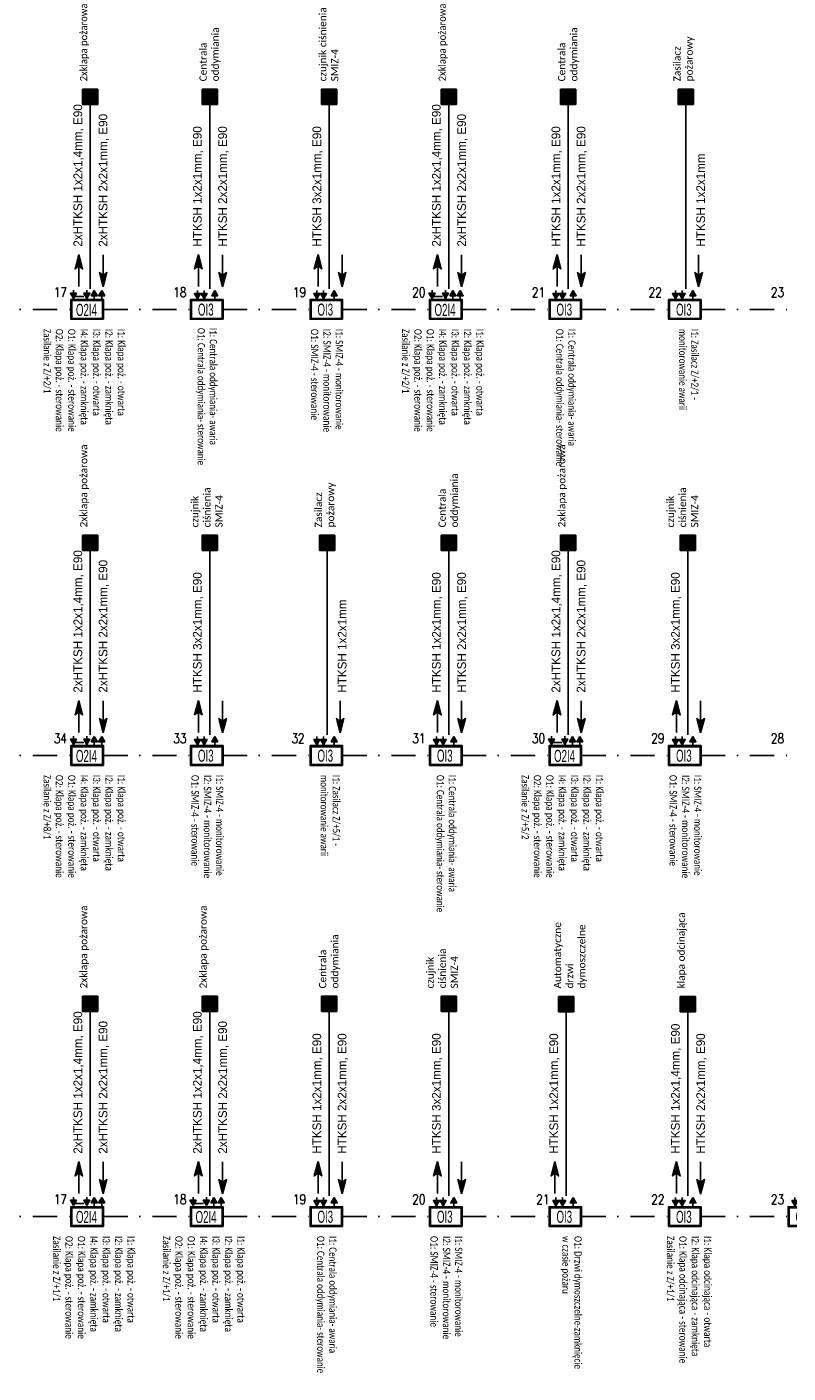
# Model space of a CAD drawing. Header units: millimetres. Extents: x 405 to 2542, y 4022 to 4770.
# Tile 5 of 9: x 877 to 1034, y 4487 to 4765. Entities that reach past the tile are written whole.
import ezdxf

# ---------------------------------------------------------------- set-up
doc = ezdxf.new("R2010")
doc.units = ezdxf.units.MM
doc.linetypes.add('DASHDOT', pattern=[1, 0.5, -0.25, 0, -0.25])
for name, color, linetype in [('_SP_SAP P opis', 7, 'Continuous'), ('_TT_SSP_moduły', 94, 'Continuous'), ('TT_SAP_KABLE', 13, 'Continuous')]:
    doc.layers.add(name, color=color, linetype=linetype)
doc.styles.add('Arial narrow 1.00', font='ARIALN.TTF')
doc.styles.add('ST', font='romans.shx')

# ---------------------------------------------------------------- blocks, each defined once
blk = doc.blocks.new('MK')
blk.add_hatch(color=256).paths.add_polyline_path([(15, 30), (-15, 30), (-15, 0), (15, 0)])
for p, q in [((15, 30), (-15, 30)), ((-15, 30), (-15, 0)), ((15, 0), (15, 30)), ((-15, 0), (15, 0))]:
    blk.add_line(p, q)
blk = doc.blocks.new('BX-O2I4')
for points in [[(113, 459), (162, 375), (65, 375)], [(230, 459), (278, 375), (181, 375)], [(-219, 331), (-268, 415), (-171, 415)], [(-7, 331), (-55, 415), (42, 415)]]:
    blk.add_hatch(color=256).paths.add_polyline_path(points)
for p, q in [((-219, 415), (-219, 463)), ((-7, 415), (-7, 463)), ((-189, 364), (-53, 364)), ((113, 375), (113, 328)), ((230, 375), (230, 328))]:
    blk.add_line(p, q)
for points in [[(113, 459), (162, 375), (65, 375)], [(230, 459), (278, 375), (181, 375)], [(-219, 331), (-268, 415), (-171, 415)], [(259, 0), (-259, 0), (-259, 313), (259, 313)], [(-251, 305), (251, 305), (251, 8), (-251, 8)], [(-243, 297), (243, 297), (243, 14), (-243, 14)], [(-7, 331), (-55, 415), (42, 415)]]:
    blk.add_lwpolyline(points, close=True)
at = {"color": 0, "insert": (-179, 246), "char_height": 192, "attachment_point": 1}
blk.add_mtext_dynamic_manual_height_columns('{\\Ftxt|c238;\\W0.6;O2I4}', width=68.27, gutter_width=12.5, heights=[0], dxfattribs=at)
at = {"flags": 4}
blk.add_attdef('NRMODUŁU', (339, 87), '', height=192, dxfattribs=at)
blk = doc.blocks.new('BX-OI3')
for points in [[(126, 458), (175, 374), (78, 374)], [(-149, 326), (-197, 410), (-100, 410)], [(-42, 326), (-91, 410), (6, 410)]]:
    blk.add_hatch(color=0).paths.add_polyline_path(points)
at = {"color": 0}
for p, q in [((-149, 410), (-149, 458)), ((-42, 410), (-42, 458)), ((126, 374), (126, 326))]:
    blk.add_line(p, q, dxfattribs=at)
for points in [[(126, 458), (175, 374), (78, 374)], [(-149, 326), (-197, 410), (-100, 410)], [(-42, 326), (-91, 410), (6, 410)]]:
    blk.add_lwpolyline(points, close=True, dxfattribs=at)
for points in [[(259, 0), (-259, 0), (-259, 313), (259, 313)], [(259, 0), (-259, 0), (-259, 313), (259, 313)], [(-251, 305), (251, 305), (251, 8), (-251, 8)], [(-251, 305), (251, 305), (251, 8), (-251, 8)], [(-243, 297), (243, 297), (243, 14), (-243, 14)], [(-243, 297), (243, 297), (243, 14), (-243, 14)]]:
    blk.add_lwpolyline(points, close=True)
at = {"color": 0, "insert": (-140, 250), "char_height": 192, "attachment_point": 1}
blk.add_mtext_dynamic_manual_height_columns('{\\Ftxt|c238;\\W0.6;OI3}', width=68.27, gutter_width=12.5, heights=[0], dxfattribs=at)
at = {"flags": 4}
blk.add_attdef('NRMODUŁU', (339, 87), '', height=192, dxfattribs=at)

msp = doc.modelspace()

# ---------------------------------------------------------------- hatches: boundary and pattern name
at = {"transparency": 33554687}
h = msp.add_hatch(color=256, dxfattribs=at)
h.dxf.hatch_style = 1
h.paths.add_polyline_path([(887.81, 4718.27), (887.01, 4715.3), (887.81, 4715.91), (888.57, 4715.3)])
h = msp.add_hatch(color=256, dxfattribs=at)
h.dxf.hatch_style = 1
h.paths.add_polyline_path([(912.52, 4718.27), (911.72, 4715.3), (912.52, 4715.91), (913.28, 4715.3)])
h = msp.add_hatch(color=256, dxfattribs=at)
h.dxf.hatch_style = 1
h.paths.add_polyline_path([(937.24, 4718.27), (936.43, 4715.3), (937.24, 4715.91), (938, 4715.3)])
h = msp.add_hatch(color=256, dxfattribs=at)
h.dxf.hatch_style = 1
h.paths.add_polyline_path([(961.95, 4718.27), (961.14, 4715.3), (961.95, 4715.91), (962.71, 4715.3)])
h = msp.add_hatch(color=256, dxfattribs=at)
h.dxf.hatch_style = 1
h.paths.add_polyline_path([(986.66, 4718.27), (985.86, 4715.3), (986.66, 4715.91), (987.42, 4715.3)])
h = msp.add_hatch(color=256, dxfattribs=at)
h.dxf.hatch_style = 1
h.paths.add_polyline_path([(892.79, 4711.57), (893.6, 4714.53), (892.79, 4713.92), (892.03, 4714.53)])
h = msp.add_hatch(color=256, dxfattribs=at)
h.dxf.hatch_style = 1
h.paths.add_polyline_path([(917.51, 4711.57), (918.31, 4714.53), (917.51, 4713.92), (916.75, 4714.53)])
h = msp.add_hatch(color=256, dxfattribs=at)
h.dxf.hatch_style = 1
h.paths.add_polyline_path([(942.22, 4711.57), (943.02, 4714.53), (942.22, 4713.92), (941.46, 4714.53)])
h = msp.add_hatch(color=256, dxfattribs=at)
h.dxf.hatch_style = 1
h.paths.add_polyline_path([(966.93, 4711.57), (967.74, 4714.53), (966.93, 4713.92), (966.17, 4714.53)])
h = msp.add_hatch(color=256, dxfattribs=at)
h.dxf.hatch_style = 1
h.paths.add_polyline_path([(991.64, 4711.57), (992.45, 4714.53), (991.64, 4713.92), (990.88, 4714.53)])
h = msp.add_hatch(color=256, dxfattribs=at)
h.dxf.hatch_style = 1
h.paths.add_polyline_path([(1015.92, 4711.57), (1016.73, 4714.53), (1015.92, 4713.92), (1015.16, 4714.53)])
h = msp.add_hatch(color=256, dxfattribs=at)
h.dxf.hatch_style = 1
h.paths.add_polyline_path([(887.81, 4626.11), (887.01, 4623.14), (887.81, 4623.75), (888.57, 4623.14)])
h = msp.add_hatch(color=256, dxfattribs=at)
h.dxf.hatch_style = 1
h.paths.add_polyline_path([(912.52, 4626.11), (911.72, 4623.14), (912.52, 4623.75), (913.28, 4623.14)])
h = msp.add_hatch(color=256, dxfattribs=at)
h.dxf.hatch_style = 1
h.paths.add_polyline_path([(961.95, 4626.1), (961.14, 4623.13), (961.95, 4623.74), (962.71, 4623.13)])
h = msp.add_hatch(color=256, dxfattribs=at)
h.dxf.hatch_style = 1
h.paths.add_polyline_path([(986.66, 4626.1), (985.86, 4623.13), (986.66, 4623.74), (987.42, 4623.13)])
h = msp.add_hatch(color=256, dxfattribs=at)
h.dxf.hatch_style = 1
h.paths.add_polyline_path([(1011.37, 4626.1), (1010.57, 4623.13), (1011.37, 4623.74), (1012.13, 4623.13)])
h = msp.add_hatch(color=256, dxfattribs=at)
h.dxf.hatch_style = 1
h.paths.add_polyline_path([(892.79, 4619.41), (893.6, 4622.37), (892.79, 4621.76), (892.03, 4622.37)])
h = msp.add_hatch(color=256, dxfattribs=at)
h.dxf.hatch_style = 1
h.paths.add_polyline_path([(917.51, 4619.41), (918.31, 4622.37), (917.51, 4621.76), (916.75, 4622.37)])
h = msp.add_hatch(color=256, dxfattribs=at)
h.dxf.hatch_style = 1
h.paths.add_polyline_path([(941.79, 4619.4), (942.59, 4622.36), (941.79, 4621.75), (941.03, 4622.36)])
h = msp.add_hatch(color=256, dxfattribs=at)
h.dxf.hatch_style = 1
h.paths.add_polyline_path([(966.93, 4619.4), (967.74, 4622.36), (966.93, 4621.75), (966.17, 4622.36)])
h = msp.add_hatch(color=256, dxfattribs=at)
h.dxf.hatch_style = 1
h.paths.add_polyline_path([(991.64, 4619.4), (992.45, 4622.36), (991.64, 4621.75), (990.88, 4622.36)])
h = msp.add_hatch(color=256, dxfattribs=at)
h.dxf.hatch_style = 1
h.paths.add_polyline_path([(1016.36, 4619.4), (1017.16, 4622.36), (1016.36, 4621.75), (1015.6, 4622.36)])
h = msp.add_hatch(color=256, dxfattribs=at)
h.dxf.hatch_style = 1
h.paths.add_polyline_path([(887.81, 4530.84), (887.01, 4527.87), (887.81, 4528.48), (888.57, 4527.87)])
h = msp.add_hatch(color=256, dxfattribs=at)
h.dxf.hatch_style = 1
h.paths.add_polyline_path([(912.52, 4530.84), (911.72, 4527.87), (912.52, 4528.48), (913.28, 4527.87)])
h = msp.add_hatch(color=256, dxfattribs=at)
h.dxf.hatch_style = 1
h.paths.add_polyline_path([(937.24, 4530.84), (936.43, 4527.87), (937.24, 4528.48), (938, 4527.87)])
h = msp.add_hatch(color=256, dxfattribs=at)
h.dxf.hatch_style = 1
h.paths.add_polyline_path([(961.95, 4530.84), (961.14, 4527.87), (961.95, 4528.48), (962.71, 4527.87)])
h = msp.add_hatch(color=256, dxfattribs=at)
h.dxf.hatch_style = 1
h.paths.add_polyline_path([(986.23, 4530.83), (985.42, 4527.86), (986.23, 4528.47), (986.99, 4527.86)])
h = msp.add_hatch(color=256, dxfattribs=at)
h.dxf.hatch_style = 1
h.paths.add_polyline_path([(1011.37, 4530.83), (1010.57, 4527.86), (1011.37, 4528.47), (1012.13, 4527.86)])
h = msp.add_hatch(color=256, dxfattribs=at)
h.dxf.hatch_style = 1
h.paths.add_polyline_path([(892.79, 4524.13), (893.6, 4527.1), (892.79, 4526.49), (892.03, 4527.1)])
h = msp.add_hatch(color=256, dxfattribs=at)
h.dxf.hatch_style = 1
h.paths.add_polyline_path([(917.51, 4524.13), (918.31, 4527.1), (917.51, 4526.49), (916.75, 4527.1)])
h = msp.add_hatch(color=256, dxfattribs=at)
h.dxf.hatch_style = 1
h.paths.add_polyline_path([(942.22, 4524.13), (943.02, 4527.1), (942.22, 4526.49), (941.46, 4527.1)])
h = msp.add_hatch(color=256, dxfattribs=at)
h.dxf.hatch_style = 1
h.paths.add_polyline_path([(966.93, 4524.13), (967.74, 4527.1), (966.93, 4526.49), (966.17, 4527.1)])
h = msp.add_hatch(color=256, dxfattribs=at)
h.dxf.hatch_style = 1
h.paths.add_polyline_path([(1016.36, 4524.12), (1017.16, 4527.09), (1016.36, 4526.48), (1015.6, 4527.09)])

# ---------------------------------------------------------------- linework, layer by layer
for points in [[(890.14, 4711.2), (890.14, 4752.37)], [(914.85, 4711.2), (914.85, 4752.37)], [(939.57, 4711.2), (939.57, 4752.37)], [(964.28, 4711.2), (964.28, 4752.37)], [(988.99, 4711.2), (988.99, 4752.37)], [(1013.27, 4711.2), (1013.27, 4752.37)], [(887.81, 4718.27), (887.01, 4715.3), (887.81, 4715.91), (888.57, 4715.3), (887.81, 4718.27)], [(892.79, 4713.92), (892.79, 4718.19)], [(912.52, 4718.27), (911.72, 4715.3), (912.52, 4715.91), (913.28, 4715.3), (912.52, 4718.27)], [(917.51, 4713.92), (917.51, 4718.19)], [(937.24, 4718.27), (936.43, 4715.3), (937.24, 4715.91), (938, 4715.3), (937.24, 4718.27)], [(942.22, 4713.92), (942.22, 4718.19)], [(961.95, 4718.27), (961.14, 4715.3), (961.95, 4715.91), (962.71, 4715.3), (961.95, 4718.27)], [(966.93, 4713.92), (966.93, 4718.19)], [(986.66, 4718.27), (985.86, 4715.3), (986.66, 4715.91), (987.42, 4715.3), (986.66, 4718.27)], [(991.64, 4713.92), (991.64, 4718.19)], [(1015.92, 4713.92), (1015.92, 4718.19)], [(887.81, 4715.91), (887.81, 4711.65)], [(912.52, 4715.91), (912.52, 4711.65)], [(937.24, 4715.91), (937.24, 4711.65)], [(961.95, 4715.91), (961.95, 4711.65)], [(986.66, 4715.91), (986.66, 4711.65)], [(892.79, 4711.57), (893.6, 4714.53), (892.79, 4713.92), (892.03, 4714.53), (892.79, 4711.57)], [(917.51, 4711.57), (918.31, 4714.53), (917.51, 4713.92), (916.75, 4714.53), (917.51, 4711.57)], [(942.22, 4711.57), (943.02, 4714.53), (942.22, 4713.92), (941.46, 4714.53), (942.22, 4711.57)], [(966.93, 4711.57), (967.74, 4714.53), (966.93, 4713.92), (966.17, 4714.53), (966.93, 4711.57)], [(991.64, 4711.57), (992.45, 4714.53), (991.64, 4713.92), (990.88, 4714.53), (991.64, 4711.57)], [(1015.92, 4711.57), (1016.73, 4714.53), (1015.92, 4713.92), (1015.16, 4714.53), (1015.92, 4711.57)], [(890.14, 4619.04), (890.14, 4660.21)], [(914.85, 4619.04), (914.85, 4660.21)], [(939.13, 4619.03), (939.13, 4660.2)], [(964.28, 4619.03), (964.28, 4660.2)], [(988.99, 4619.03), (988.99, 4660.2)], [(1013.7, 4619.03), (1013.7, 4660.2)], [(887.81, 4626.11), (887.01, 4623.14), (887.81, 4623.75), (888.57, 4623.14), (887.81, 4626.11)], [(892.79, 4621.76), (892.79, 4626.03)], [(912.52, 4626.11), (911.72, 4623.14), (912.52, 4623.75), (913.28, 4623.14), (912.52, 4626.11)], [(917.51, 4621.76), (917.51, 4626.03)], [(941.79, 4621.75), (941.79, 4626.02)], [(961.95, 4626.1), (961.14, 4623.13), (961.95, 4623.74), (962.71, 4623.13), (961.95, 4626.1)], [(966.93, 4621.75), (966.93, 4626.02)], [(986.66, 4626.1), (985.86, 4623.13), (986.66, 4623.74), (987.42, 4623.13), (986.66, 4626.1)], [(991.64, 4621.75), (991.64, 4626.02)], [(1011.37, 4626.1), (1010.57, 4623.13), (1011.37, 4623.74), (1012.13, 4623.13), (1011.37, 4626.1)], [(1016.36, 4621.75), (1016.36, 4626.02)], [(887.81, 4623.75), (887.81, 4619.49)], [(912.52, 4623.75), (912.52, 4619.49)], [(961.95, 4623.74), (961.95, 4619.48)], [(986.66, 4623.74), (986.66, 4619.48)], [(1011.37, 4623.74), (1011.37, 4619.48)], [(892.79, 4619.41), (893.6, 4622.37), (892.79, 4621.76), (892.03, 4622.37), (892.79, 4619.41)], [(917.51, 4619.41), (918.31, 4622.37), (917.51, 4621.76), (916.75, 4622.37), (917.51, 4619.41)], [(941.79, 4619.4), (942.59, 4622.36), (941.79, 4621.75), (941.03, 4622.36), (941.79, 4619.4)], [(966.93, 4619.4), (967.74, 4622.36), (966.93, 4621.75), (966.17, 4622.36), (966.93, 4619.4)], [(991.64, 4619.4), (992.45, 4622.36), (991.64, 4621.75), (990.88, 4622.36), (991.64, 4619.4)], [(1016.36, 4619.4), (1017.16, 4622.36), (1016.36, 4621.75), (1015.6, 4622.36), (1016.36, 4619.4)], [(890.14, 4523.77), (890.14, 4564.94)], [(914.85, 4523.77), (914.85, 4564.94)], [(939.57, 4523.77), (939.57, 4564.94)], [(964.28, 4523.77), (964.28, 4564.94)], [(988.56, 4523.76), (988.56, 4564.93)], [(1013.7, 4523.76), (1013.7, 4564.93)], [(887.81, 4530.84), (887.01, 4527.87), (887.81, 4528.48), (888.57, 4527.87), (887.81, 4530.84)], [(892.79, 4526.49), (892.79, 4530.76)], [(912.52, 4530.84), (911.72, 4527.87), (912.52, 4528.48), (913.28, 4527.87), (912.52, 4530.84)], [(917.51, 4526.49), (917.51, 4530.76)], [(937.24, 4530.84), (936.43, 4527.87), (937.24, 4528.48), (938, 4527.87), (937.24, 4530.84)], [(942.22, 4526.49), (942.22, 4530.76)], [(961.95, 4530.84), (961.14, 4527.87), (961.95, 4528.48), (962.71, 4527.87), (961.95, 4530.84)], [(966.93, 4526.49), (966.93, 4530.76)], [(986.23, 4530.83), (985.42, 4527.86), (986.23, 4528.47), (986.99, 4527.86), (986.23, 4530.83)], [(1011.37, 4530.83), (1010.57, 4527.86), (1011.37, 4528.47), (1012.13, 4527.86), (1011.37, 4530.83)], [(1016.36, 4526.48), (1016.36, 4530.75)], [(887.81, 4528.48), (887.81, 4524.21)], [(892.79, 4524.13), (893.6, 4527.1), (892.79, 4526.49), (892.03, 4527.1), (892.79, 4524.13)], [(912.52, 4528.48), (912.52, 4524.21)], [(917.51, 4524.13), (918.31, 4527.1), (917.51, 4526.49), (916.75, 4527.1), (917.51, 4524.13)], [(937.24, 4528.48), (937.24, 4524.21)], [(942.22, 4524.13), (943.02, 4527.1), (942.22, 4526.49), (941.46, 4527.1), (942.22, 4524.13)], [(961.95, 4528.48), (961.95, 4524.21)], [(966.93, 4524.13), (967.74, 4527.1), (966.93, 4526.49), (966.17, 4527.1), (966.93, 4524.13)], [(986.23, 4528.47), (986.23, 4524.2)], [(1011.37, 4528.47), (1011.37, 4524.2)], [(1016.36, 4524.12), (1017.16, 4527.09), (1016.36, 4526.48), (1015.6, 4527.09), (1016.36, 4524.12)]]:
    msp.add_lwpolyline(points)
at = {"layer": 'TT_SAP_KABLE', "linetype": 'DASHDOT', "ltscale": 10}
for points in [[(868.17, 4706.9), (886.16, 4706.9)], [(892.89, 4706.9), (910.87, 4706.9)], [(917.6, 4706.9), (935.59, 4706.9)], [(942.31, 4706.9), (960.3, 4706.9)], [(967.02, 4706.9), (985.01, 4706.9)], [(991.74, 4706.9), (1009.72, 4706.9)], [(1016.45, 4706.9), (1034.44, 4706.9)], [(868.17, 4614.74), (886.16, 4614.74)], [(892.89, 4614.74), (910.87, 4614.74)], [(917.6, 4614.73), (935.59, 4614.73)], [(942.31, 4614.73), (960.3, 4614.73)], [(967.02, 4614.73), (985.01, 4614.73)], [(991.74, 4614.73), (1009.72, 4614.73)], [(1016.45, 4614.72), (1034.44, 4614.72)], [(868.17, 4519.46), (886.16, 4519.46)], [(892.89, 4519.46), (910.87, 4519.46)], [(917.6, 4519.46), (935.59, 4519.46)], [(942.31, 4519.46), (960.3, 4519.46)], [(967.02, 4519.45), (985.01, 4519.45)], [(991.74, 4519.45), (1009.72, 4519.45)], [(1016.45, 4519.45), (1034.44, 4519.45)]]:
    msp.add_lwpolyline(points, dxfattribs=at)

# ---------------------------------------------------------------- block references
at = {"xscale": 0.1055999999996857, "yscale": 0.1055999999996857, "zscale": 0.1055999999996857, "rotation": 270}
for p in [(888.56, 4750.82), (913.27, 4750.82), (937.98, 4750.82), (962.7, 4750.82), (987.41, 4750.82), (1011.69, 4750.82), (888.56, 4658.66), (913.27, 4658.66), (937.55, 4658.65), (962.7, 4658.65), (987.41, 4658.65), (1012.12, 4658.65), (888.56, 4563.39), (913.27, 4563.39), (937.98, 4563.39), (962.7, 4563.39), (986.98, 4563.38), (1012.12, 4563.38)]:
    msp.add_blockref('MK', p, dxfattribs=at)
at = {"layer": '_TT_SSP_moduły', "xscale": 0.013, "yscale": 0.013, "zscale": 0.013}
for name, p in [('BX-O2I4', (889.52, 4704.87)), ('BX-OI3', (914.24, 4704.87)), ('BX-OI3', (938.95, 4704.87)), ('BX-O2I4', (963.66, 4704.87)), ('BX-OI3', (988.37, 4704.87)), ('BX-OI3', (1013.09, 4704.87)), ('BX-O2I4', (889.52, 4612.7)), ('BX-OI3', (914.24, 4612.7)), ('BX-OI3', (938.95, 4612.7)), ('BX-OI3', (963.66, 4612.7)), ('BX-O2I4', (988.37, 4612.7)), ('BX-OI3', (1013.09, 4612.7)), ('BX-O2I4', (889.52, 4517.43)), ('BX-O2I4', (914.24, 4517.43)), ('BX-OI3', (938.95, 4517.43)), ('BX-OI3', (963.66, 4517.43)), ('BX-OI3', (988.37, 4517.42)), ('BX-OI3', (1013.09, 4517.42)), ('BX-OI3', (1037.8, 4517.42))]:
    msp.add_blockref(name, p, dxfattribs=at)

# ---------------------------------------------------------------- texts
at = {"char_height": 1.5, "attachment_point": 1, "style": 'Arial narrow 1.00'}
for s, insert, width, rotation in [('{\\fCalibri|b0|i0|c238|p34;Centrala oddymiania}', (912.73, 4754.04), 16.2676, 90), ('{\\fCalibri|b0|i0|c238|p34;Centrala oddymiania}', (986.87, 4754.04), 16.2676, 90), ('{\\fCalibri|b0|i0|c238|p34;2xklapa pożarowa}', (888.02, 4754.04), 16.2676, 90), ('{\\fCalibri|b0|i0|c238|p34;czujnik ciśnienia SMIZ-4}', (937.45, 4754.04), 16.2676, 90), ('{\\fCalibri|b0|i0|c238|p34;2xklapa pożarowa}', (962.16, 4754.04), 16.2676, 90), ('{\\fCalibri|b0|i0|c238|p34;Zasilacz\\Ppożarowy}', (1010.72, 4754.04), 13.1426, 90), ('{\\W0.8;\\fCalibri|b0|i0|c238|p34;I1: \\H1.025641x;Klapa poż. - otwarta\\P\\H0.975x;I2: \\H1.025641x;Klapa poż. - zamknięta\\P\\H0.975x;I3: \\H1.025641x;Klapa poż. - otwarta\\P\\H0.975x;I4: \\H1.025641x;Klapa poż. - zamknięta\\P\\H0.975x;O1: \\H1.025641x;Klapa poż. - sterowanie\\P\\H0.975x;O2: \\H1.025641x;Klapa poż. - sterowanie\\P\\H0.975x;Zasilanie z Z/+2/1}', (897.38, 4702.89), 32.592, 270), ('{\\W0.8;\\fCalibri|b0|i0|c238|p34;I1: Centrala oddymiania- awaria\\PO1: Centrala oddymiania- sterowanie}', (916.35, 4703.1), 32.592, 270), ('{\\W0.8;\\fCalibri|b0|i0|c238|p34;I1: SMIZ-4 - monitorowanie\\P\\H1.025641x;I2: SMIZ-4 - monitorowanie\\PO1: SMIZ-4 - sterowanie}', (942.38, 4702.89), 32.592, 270), ('{\\W0.8;\\fCalibri|b0|i0|c238|p34;I1: \\H1.025641x;Klapa poż. - otwarta\\P\\H0.975x;I2: \\H1.025641x;Klapa poż. - zamknięta\\P\\H0.975x;I3: \\H1.025641x;Klapa poż. - otwarta\\P\\H0.975x;I4: \\H1.025641x;Klapa poż. - zamknięta\\P\\H0.975x;O1: \\H1.025641x;Klapa poż. - sterowanie\\P\\H0.975x;O2: \\H1.025641x;Klapa poż. - sterowanie\\P\\H0.975x;Zasilanie z Z/+2/1}', (971.52, 4702.89), 32.592, 270), ('{\\W0.8;\\fCalibri|b0|i0|c238|p34;I1: Centrala oddymiania- awaria\\PO1: Centrala oddymiania- sterowanie}', (990.49, 4702.89), 30.3742, 270), ('{\\W0.8;\\fCalibri|b0|i0|c238|p34;I1: Zasilacz Z/+2/1 - monitorowanie awarii}', (1015.91, 4702.89), 22.9607, 270), ('{\\fCalibri|b0|i0|c238|p34;2xklapa pożarowa}', (888.02, 4661.87), 16.2676, 90), ('{\\fCalibri|b0|i0|c238|p34;czujnik ciśnienia SMIZ-4}', (911.01, 4661.87), 12.5592, 90), ('{\\fCalibri|b0|i0|c238|p34;Zasilacz\\Ppożarowy}', (936.58, 4661.87), 13.1426, 90), ('{\\fCalibri|b0|i0|c238|p34;Centrala oddymiania}', (962.16, 4661.87), 16.2676, 90), ('{\\fCalibri|b0|i0|c238|p34;2xklapa pożarowa}', (986.87, 4661.87), 16.2676, 90), ('{\\fCalibri|b0|i0|c238|p34;czujnik ciśnienia SMIZ-4}', (1009.35, 4661.87), 12.4756, 90), ('{\\W0.8;\\fCalibri|b0|i0|c238|p34;I1: \\H1.025641x;Klapa poż. - otwarta\\P\\H0.975x;I2: \\H1.025641x;Klapa poż. - zamknięta\\P\\H0.975x;I3: \\H1.025641x;Klapa poż. - otwarta\\P\\H0.975x;I4: \\H1.025641x;Klapa poż. - zamknięta\\P\\H0.975x;O1: \\H1.025641x;Klapa poż. - sterowanie\\P\\H0.975x;O2: \\H1.025641x;Klapa poż. - sterowanie\\P\\H0.975x;Zasilanie z Z/+8/1}', (897.38, 4610.72), 32.592, 270), ('{\\W0.8;\\fCalibri|b0|i0|c238|p34;I1: SMIZ-4 - monitorowanie\\P\\H1.025641x;I2: SMIZ-4 - monitorowanie\\PO1: SMIZ-4 - sterowanie}', (917.67, 4610.72), 32.592, 270), ('{\\W0.8;\\fCalibri|b0|i0|c238|p34;I1: Zasilacz Z/+5/1 - monitorowanie awarii}', (941.77, 4610.72), 22.9607, 270), ('{\\W0.8;\\fCalibri|b0|i0|c238|p34;I1: Centrala oddymiania- awaria\\PO1: Centrala oddymiania- sterowanie}', (965.78, 4610.72), 32.592, 270), ('{\\W0.8;\\fCalibri|b0|i0|c238|p34;I1: \\H1.025641x;Klapa poż. - otwarta\\P\\H0.975x;I2: \\H1.025641x;Klapa poż. - zamknięta\\P\\H0.975x;I3: \\H1.025641x;Klapa poż. - otwarta\\P\\H0.975x;I4: \\H1.025641x;Klapa poż. - zamknięta\\P\\H0.975x;O1: \\H1.025641x;Klapa poż. - sterowanie\\P\\H0.975x;O2: \\H1.025641x;Klapa poż. - sterowanie\\P\\H0.975x;Zasilanie z Z/+5/2}', (996.23, 4610.72), 32.592, 270), ('{\\W0.8;\\fCalibri|b0|i0|c238|p34;I1: SMIZ-4 - monitorowanie\\P\\H1.025641x;I2: SMIZ-4 - monitorowanie\\PO1: SMIZ-4 - sterowanie}', (1016.52, 4610.72), 32.592, 270), ('{\\fCalibri|b0|i0|c238|p34;Automatyczne drzwi dymoszczelne}', (986.01, 4566.59), 16.2676, 90), ('{\\fCalibri|b0|i0|c238|p34;2xklapa pożarowa}', (888.02, 4566.6), 16.2676, 90), ('{\\fCalibri|b0|i0|c238|p34;2xklapa pożarowa}', (912.73, 4566.6), 16.2676, 90), ('{\\fCalibri|b0|i0|c238|p34;Centrala oddymiania}', (937.45, 4566.6), 16.2676, 90), ('{\\fCalibri|b0|i0|c238|p34;czujnik ciśnienia SMIZ-4}', (959.67, 4566.6), 13.003, 90), ('{\\fCalibri|b0|i0|c238|p34;klapa odcinająca}', (1011.58, 4566.59), 16.2676, 90), ('{\\W0.8;\\fCalibri|b0|i0|c238|p34;I1: \\H1.025641x;Klapa poż. - otwarta\\P\\H0.975x;I2: \\H1.025641x;Klapa poż. - zamknięta\\P\\H0.975x;I3: \\H1.025641x;Klapa poż. - otwarta\\P\\H0.975x;I4: \\H1.025641x;Klapa poż. - zamknięta\\P\\H0.975x;O1: \\H1.025641x;Klapa poż. - sterowanie\\P\\H0.975x;O2: \\H1.025641x;Klapa poż. - sterowanie\\PZasilanie z \\H0.975x;Z/+1/1 }', (899.38, 4515.45), 32.592, 270), ('{\\W0.8;\\fCalibri|b0|i0|c238|p34;I1: \\H1.025641x;Klapa poż. - otwarta\\P\\H0.975x;I2: \\H1.025641x;Klapa poż. - zamknięta\\P\\H0.975x;I3: \\H1.025641x;Klapa poż. - otwarta\\P\\H0.975x;I4: \\H1.025641x;Klapa poż. - zamknięta\\P\\H0.975x;O1: \\H1.025641x;Klapa poż. - sterowanie\\P\\H0.975x;O2: \\H1.025641x;Klapa poż. - sterowanie\\PZasilanie z \\H0.975x;Z/+1/1 }', (922.09, 4515.45), 32.592, 270), ('{\\W0.8;\\fCalibri|b0|i0|c238|p34;I1: Centrala oddymiania- awaria\\PO1: Centrala oddymiania- sterowanie}', (941.06, 4515.45), 32.592, 270), ('{\\W0.8;\\fCalibri|b0|i0|c238|p34;I1: SMIZ-4 - monitorowanie\\P\\H1.025641x;I2: SMIZ-4 - monitorowanie\\PO1: SMIZ-4 - sterowanie}', (967.09, 4515.45), 32.592, 270), ('{\\W0.8;\\fCalibri|b0|i0|c238|p34;O1: Drzwi dymoszczelne-zamknięcie w czasie pożaru}', (991.77, 4515.44), 28.0567, 270), ('{\\W0.8;\\fCalibri|b0|i0|c238|p34;I1: \\H1.025641x;Klapa odcinająca - otwarta\\P\\H0.975x;I2: \\H1.025641x;Klapa odcinająca - zamknięta\\P\\H0.975x;O1: \\H1.025641x;Klapa odcinająca - sterowanie\\PZasilanie z \\H0.975x;Z/+1/1 }', (1018.61, 4515.44), 32.592, 270)]:
    msp.add_mtext(s, dxfattribs=dict(at, insert=insert, width=width, rotation=rotation))
at = {"layer": '_SP_SAP P opis', "char_height": 1.8, "width": 34.7587, "attachment_point": 7, "rotation": 90}
for s, insert in [('2xHTKSH 1x2x1,4mm, E90', (888.81, 4719.89)), ('2xHTKSH 1x2x1,4mm, E90', (962.94, 4719.89)), ('2xHTKSH 2x2x1mm, E90', (894.02, 4719.89)), ('2xHTKSH 2x2x1mm, E90', (968.16, 4719.89)), ('HTKSH 1x2x1mm, E90', (913.52, 4719.89)), ('HTKSH 2x2x1mm, E90', (918.74, 4719.89)), ('HTKSH 3x2x1mm, E90', (938.23, 4719.89)), ('HTKSH 1x2x1mm, E90', (987.66, 4719.89)), ('HTKSH 2x2x1mm, E90', (992.87, 4719.89)), ('HTKSH 1x2x1mm', (1017.29, 4719.89)), ('2xHTKSH 1x2x1,4mm, E90', (888.81, 4627.73)), ('2xHTKSH 1x2x1,4mm, E90', (987.66, 4627.72)), ('2xHTKSH 2x2x1mm, E90', (894.02, 4627.73)), ('2xHTKSH 2x2x1mm, E90', (992.87, 4627.72)), ('HTKSH 3x2x1mm, E90', (913.52, 4627.73)), ('HTKSH 1x2x1mm, E90', (962.94, 4627.72)), ('HTKSH 2x2x1mm, E90', (968.16, 4627.72)), ('HTKSH 3x2x1mm, E90', (1012.37, 4627.72)), ('HTKSH 1x2x1mm', (943.15, 4627.72)), ('2xHTKSH 1x2x1,4mm, E90', (888.81, 4532.45)), ('2xHTKSH 1x2x1,4mm, E90', (913.52, 4532.45)), ('2xHTKSH 2x2x1mm, E90', (894.02, 4532.45)), ('2xHTKSH 2x2x1mm, E90', (918.74, 4532.45)), ('HTKSH 1x2x1,4mm, E90', (1012.37, 4532.44)), ('HTKSH 1x2x1mm, E90', (938.23, 4532.45)), ('HTKSH 2x2x1mm, E90', (943.45, 4532.45)), ('HTKSH 3x2x1mm, E90', (962.94, 4532.45)), ('HTKSH 1x2x1mm, E90', (987.22, 4532.44)), ('HTKSH 2x2x1mm, E90', (1017.59, 4532.44))]:
    msp.add_mtext(s, dxfattribs=dict(at, insert=insert))
at = {"layer": '_TT_SSP_moduły', "style": 'ST', "width": 0.8}
for s, p in [('17', (882.59, 4709.46)), ('18', (907.31, 4709.46)), ('19', (932.02, 4709.46)), ('20', (956.73, 4709.46)), ('21', (981.44, 4709.46)), ('22', (1005.56, 4709.46)), ('23', (1030.87, 4709.46)), ('34', (882.59, 4617.29)), ('33', (907.31, 4617.29)), ('32', (931.73, 4617.29)), ('31', (956.73, 4617.29)), ('30', (981.44, 4617.29)), ('29', (1006.16, 4617.29)), ('28', (1030.87, 4617.28)), ('17', (882.59, 4522.02)), ('18', (907.31, 4522.02)), ('19', (932.02, 4522.02)), ('20', (956.73, 4522.02)), ('21', (982.34, 4522.01)), ('22', (1006.16, 4522.01)), ('23', (1030.87, 4522.01))]:
    msp.add_text(s, height=2, dxfattribs=at).set_placement(p)

doc.saveas('drawing.dxf')
